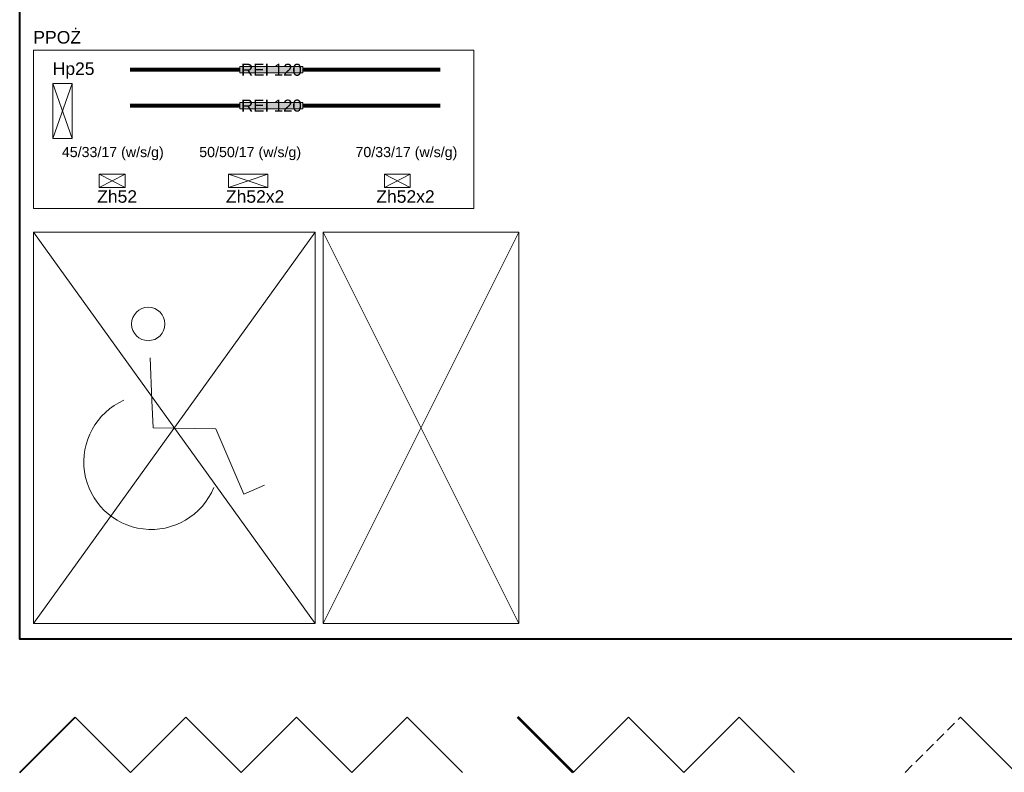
# Model space of a CAD drawing. Header units: millimetres. Extents: x 19422 to 119122, y -6876 to 97602.
# Tile 20 of 35: x 83059 to 95638, y 57505 to 67120. Entities that reach past the tile are written whole.
import ezdxf
from ezdxf.enums import TextEntityAlignment as Align

# ---------------------------------------------------------------- set-up
doc = ezdxf.new("R2010")
doc.units = ezdxf.units.MM
doc.linetypes.add('PT_IS_01_RZUT PIWNICY$0$DASHED', pattern=[19.05, 12.7, -6.35])
doc.linetypes.add('PT_IS_01_RZUT PIWNICY$0$ISO03W100', pattern=[30, 12, -18])
doc.layers.add('PT_IS_01_RZUT PIWNICY$0$!_NIEDRUKOWALNE', color=213, linetype='Continuous', lineweight=13, plot=False)
doc.layers.add('PT_IS_01_RZUT PIWNICY$0$0_RZUTNIA', color=7, linetype='Continuous', lineweight=0, plot=False)
for name, color, linetype, lineweight in [('PT_IS_01_RZUT PIWNICY$0$0_ARKUSZ', 7, 'Continuous', 9), ('PT_IS_01_RZUT PIWNICY$0$0_MAPA', 7, 'Continuous', 0), ('PT_IS_01_RZUT PIWNICY$0$0_RAMKA', 7, 'Continuous', 25), ('PT_IS_01_RZUT PIWNICY$0$0_REWIZJA A', 1, 'Continuous', 53), ('PT_IS_01_RZUT PIWNICY$0$0_TABELKA', 7, 'Continuous', 9), ('PT_IS_01_RZUT PIWNICY$0$A_BALUSTRADY', 63, 'Continuous', 5), ('PT_IS_01_RZUT PIWNICY$0$A_CIENKIE', 151, 'Continuous', 5), ('PT_IS_01_RZUT PIWNICY$0$A_DRZWI', 3, 'Continuous', 13), ('PT_IS_01_RZUT PIWNICY$0$A_HATCH', 7, 'Continuous', 5), ('PT_IS_01_RZUT PIWNICY$0$A_MIEJSCA POSTOJOWE', 142, 'Continuous', 9), ('PT_IS_01_RZUT PIWNICY$0$A_MIEJSCA POSTOJOWE_NPSPR', 142, 'Continuous', 9), ('PT_IS_01_RZUT PIWNICY$0$A_NIEWIDOCZNE', 166, 'PT_IS_01_RZUT PIWNICY$0$DASHED', 5), ('PT_IS_01_RZUT PIWNICY$0$A_OKNA', 6, 'Continuous', 13), ('PT_IS_01_RZUT PIWNICY$0$X_WIPEOUT', 252, 'Continuous', 5), ('S_WODA', 160, 'Continuous', 40)]:
    doc.layers.add(name, color=color, linetype=linetype, lineweight=lineweight)
for name, color, linetype, lineweight, true_color in [('PT_IS_01_RZUT PIWNICY$0$IE_SYMBOLE', 7, 'Continuous', 13, 0xfe0000), ('PT_IS_01_RZUT PIWNICY$0$PPOŻ_GRANICA STREFY', 7, 'Continuous', 15, 0xcc0403), ('PT_IS_01_RZUT PIWNICY$0$PPOŻ_HYDRANTY', 7, 'Continuous', 15, 0xcc0403), ('PT_IS_01_RZUT PIWNICY$0$PPOŻ_KLASA ODPORNOŚCI', 7, 'Continuous', 15, 0xcc0403), ('PT_IS_01_RZUT PIWNICY$0$PPOŻ_OPIS', 7, 'Continuous', 15, 0xcc0403)]:
    doc.layers.add(name, color=color, linetype=linetype, lineweight=lineweight, true_color=true_color)
doc.styles.add('PT_IS_01_RZUT PIWNICY$0$100 ARIAL', font='arial.ttf', dxfattribs={"height": 16})
doc.styles.add('PT_IS_01_RZUT PIWNICY$0$ARIAL', font='arial.ttf')

# ---------------------------------------------------------------- blocks, each defined once
blk = doc.blocks.new('PT_IS_01_RZUT PIWNICY$0$_NPS')
for p, q in [((-37, 6.6), (-80.5, 39.8)), ((-9.5, -14.7), (43.2, 45.8)), ((43.2, 45.8), (129.9, 19.6)), ((-36.9, 6.5), (-9.5, -14.7))]:
    blk.add_line(p, q)
blk.add_lwpolyline([(129.9, 19.6), (138.3, 47.5)])
blk.add_circle((-115, 65.8), 21.3)
blk.add_arc((22.6, -44.5), 86.2, 163.8838, 27.7479)
blk = doc.blocks.new('PT_IS_01_RZUT PIWNICY$0$_MP NPSPR')
for p, q in [((500, 360), (0, 0)), ((0, 360), (500, 0))]:
    blk.add_line(p, q)
for points in [[(500, 360), (0, 359.9), (0, 0), (500, 0), (500, 360)], [(0, 360), (500, 360)]]:
    blk.add_lwpolyline(points)
at = {"rotation": 39.96412922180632}
blk.add_blockref('PT_IS_01_RZUT PIWNICY$0$_NPS', (247.6, 170.2), dxfattribs=at)
blk = doc.blocks.new('PT_IS_01_RZUT PIWNICY$0$_MP')
for points in [[(0, 250), (500, 0)], [(500, 250), (0, 0)], [(0, 0), (500, 0), (500, 250), (0, 250), (0, 0)]]:
    blk.add_lwpolyline(points)
blk = doc.blocks.new('PT_IS_01_RZUT PIWNICY$0$_HYDRANT')
at = {"layer": 'PT_IS_01_RZUT PIWNICY$0$PPOŻ_HYDRANTY'}
for p, q in [((0, 0), (25, -70)), ((0, -70), (25, 0)), ((0, 0), (0, -70)), ((25, 0), (0, 0)), ((25, -70), (25, 0)), ((0, -70), (25, -70))]:
    blk.add_line(p, q, dxfattribs=at)
blk = doc.blocks.new('PT_IS_01_RZUT PIWNICY$0$zawór hydrantowy 1x')
blk.add_lwpolyline([(-16.5, 8.5), (16.5, 8.5), (16.5, -8.5), (-16.5, -8.5)], close=True)
blk.add_lwpolyline([(16.5, 8.5), (-16.5, -8.5), (16.5, -8.5), (-16.5, 8.5)])
blk = doc.blocks.new('PT_IS_01_RZUT PIWNICY$0$zawór hydrantowy x2 _1')
blk.add_lwpolyline([(-25, 8.5), (25, 8.5), (25, -8.5), (-25, -8.5)], close=True)
blk.add_lwpolyline([(25, 8.5), (-25, -8.5), (25, -8.5), (-25, 8.5)])
blk = doc.blocks.new('PT_IS_01_RZUT PIWNICY$0$zawór hydrantowy x2 _2')
blk.add_lwpolyline([(-16.5, 8.5), (16.5, 8.5), (16.5, -8.5), (-16.5, -8.5)], close=True)
blk.add_lwpolyline([(16.5, 8.5), (-16.5, -8.5), (16.5, -8.5), (-16.5, 8.5)])
blk = doc.blocks.new('PT_IS_01_RZUT PIWNICY$0$_KLASA_ODPORN')
blk.add_wipeout([(-42, -4.1), (42, -4.1), (42, 4.2), (-42, 4.2)])
at = {"layer": 'PT_IS_01_RZUT PIWNICY$0$X_WIPEOUT', "true_color": 0xffffff}
blk.add_hatch(color=7, dxfattribs=at).paths.add_polyline_path([(42, 4.2), (42, -4.1), (-42, -4.1), (-42, 4.2)])
at = {"layer": 'PT_IS_01_RZUT PIWNICY$0$X_WIPEOUT', "color": 7, "true_color": 0xffffff}
blk.add_lwpolyline([(42, 4.2), (42, -4.1), (-42, -4.1), (-42, 4.2)], close=True, dxfattribs=at)
at = {"style": 'PT_IS_01_RZUT PIWNICY$0$100 ARIAL'}
blk.add_attdef('ODP_POŻ', text='', height=16, dxfattribs=at).set_placement((0, 0), align=Align.MIDDLE_CENTER)
blk = doc.blocks.new('PT_IS_01_RZUT PIWNICY')
blk.add_lwpolyline([(4462.1, 9194.9), (6996.4, 9194.9), (6996.4, 6296.4), (4462.1, 6296.4)], close=True)
blk.add_lwpolyline([(4462.1, 6126.4), (4532.8, 6197.1)])
at = {"layer": 'PT_IS_01_RZUT PIWNICY$0$!_NIEDRUKOWALNE'}
blk.add_lwpolyline([(4744.9, 6126.4), (4674.2, 6197.1)], dxfattribs=at)
at = {"layer": 'PT_IS_01_RZUT PIWNICY$0$0_ARKUSZ'}
blk.add_lwpolyline([(4603.5, 6126.4), (4532.8, 6197.1)], dxfattribs=at)
at = {"layer": 'PT_IS_01_RZUT PIWNICY$0$0_MAPA'}
blk.add_lwpolyline([(4603.5, 6126.4), (4674.2, 6197.1)], dxfattribs=at)
at = {"layer": 'PT_IS_01_RZUT PIWNICY$0$0_RAMKA'}
for points in [[(4744.9, 6126.4), (4815.6, 6197.1)], [(4886.3, 6126.4), (4815.6, 6197.1)]]:
    blk.add_lwpolyline(points, dxfattribs=at)
at = {"layer": 'PT_IS_01_RZUT PIWNICY$0$0_REWIZJA A'}
blk.add_lwpolyline([(5169.2, 6126.4), (5098.5, 6197.1)], dxfattribs=at)
at = {"layer": 'PT_IS_01_RZUT PIWNICY$0$0_RZUTNIA'}
blk.add_lwpolyline([(4886.3, 6126.4), (4957, 6197.1)], dxfattribs=at)
at = {"layer": 'PT_IS_01_RZUT PIWNICY$0$0_TABELKA'}
blk.add_lwpolyline([(5027.7, 6126.4), (4957, 6197.1)], dxfattribs=at)
at = {"layer": 'PT_IS_01_RZUT PIWNICY$0$A_BALUSTRADY'}
blk.add_lwpolyline([(5169.2, 6126.4), (5239.9, 6197.1)], dxfattribs=at)
at = {"layer": 'PT_IS_01_RZUT PIWNICY$0$A_CIENKIE'}
blk.add_lwpolyline([(5310.6, 6126.4), (5239.9, 6197.1)], dxfattribs=at)
at = {"layer": 'PT_IS_01_RZUT PIWNICY$0$A_DRZWI'}
blk.add_lwpolyline([(5310.6, 6126.4), (5381.3, 6197.1)], dxfattribs=at)
at = {"layer": 'PT_IS_01_RZUT PIWNICY$0$A_HATCH'}
blk.add_lwpolyline([(5452, 6126.4), (5381.3, 6197.1)], dxfattribs=at)
at = {"layer": 'PT_IS_01_RZUT PIWNICY$0$A_NIEWIDOCZNE'}
blk.add_lwpolyline([(5593.4, 6126.4), (5664.1, 6197.1)], dxfattribs=at)
at = {"layer": 'PT_IS_01_RZUT PIWNICY$0$A_OKNA'}
blk.add_lwpolyline([(5734.8, 6126.4), (5664.1, 6197.1)], dxfattribs=at)
at = {"layer": 'PT_IS_01_RZUT PIWNICY$0$PPOŻ_GRANICA STREFY', "linetype": 'PT_IS_01_RZUT PIWNICY$0$ISO03W100', "const_width": 5}
for points in [[(4602.9, 7024), (4999.5, 7024)], [(4602.9, 6978.2), (4999.5, 6978.2)]]:
    blk.add_lwpolyline(points, dxfattribs=at)
at = {"layer": 'PT_IS_01_RZUT PIWNICY$0$PPOŻ_OPIS'}
blk.add_lwpolyline([(4479.5, 6846.7), (5042, 6846.7), (5042, 7049.1), (4479.5, 7049.1)], close=True, dxfattribs=at)
at = {"layer": 'PT_IS_01_RZUT PIWNICY$0$A_MIEJSCA POSTOJOWE', "rotation": 270}
blk.add_blockref('PT_IS_01_RZUT PIWNICY$0$_MP', (4849.5, 6816.4), dxfattribs=at)
at = {"layer": 'PT_IS_01_RZUT PIWNICY$0$A_MIEJSCA POSTOJOWE_NPSPR', "rotation": 270}
blk.add_blockref('PT_IS_01_RZUT PIWNICY$0$_MP NPSPR', (4479.5, 6816.4), dxfattribs=at)
at = {"layer": 'PT_IS_01_RZUT PIWNICY$0$PPOŻ_HYDRANTY'}
for name, p in [('PT_IS_01_RZUT PIWNICY$0$_HYDRANT', (4504.2, 7006.4)), ('PT_IS_01_RZUT PIWNICY$0$zawór hydrantowy 1x', (4580.2, 6882.2)), ('PT_IS_01_RZUT PIWNICY$0$zawór hydrantowy x2 _1', (4753.9, 6882.2)), ('PT_IS_01_RZUT PIWNICY$0$zawór hydrantowy x2 _2', (4944.5, 6882.2))]:
    blk.add_blockref(name, p, dxfattribs=at)
at = {"layer": 'PT_IS_01_RZUT PIWNICY$0$0_TABELKA', "char_height": 12.993, "width": 143.417, "attachment_point": 1, "style": 'PT_IS_01_RZUT PIWNICY$0$ARIAL'}
for s, insert in [('45/33/17 (w/s/g)', (4515.9, 6925.4)), ('50/50/17 (w/s/g)', (4691.4, 6925.4)), ('70/33/17 (w/s/g)', (4891, 6925.4))]:
    blk.add_mtext(s, dxfattribs=dict(at, insert=insert))
at = {"layer": 'PT_IS_01_RZUT PIWNICY$0$IE_SYMBOLE', "style": 'PT_IS_01_RZUT PIWNICY$0$ARIAL', "flags": 12}
for tag, p in [('PIR', (6294.7, 6824.6)), ('O', (6258, 6679.4, 0)), ('KE', (6258.6, 6606.4))]:
    blk.add_attdef(tag, text='', height=15.1, dxfattribs=at).set_placement(p, align=Align.CENTER)
at = {"layer": 'PT_IS_01_RZUT PIWNICY$0$PPOŻ_HYDRANTY', "ltscale": 8, "style": 'PT_IS_01_RZUT PIWNICY$0$100 ARIAL'}
blk.add_text('Hp25', height=16, dxfattribs=at).set_placement((4504.2, 7017.4))
at = {"layer": 'PT_IS_01_RZUT PIWNICY$0$PPOŻ_HYDRANTY', "char_height": 16, "width": 73.464, "attachment_point": 1, "style": 'PT_IS_01_RZUT PIWNICY$0$100 ARIAL'}
for s, insert in [('Zh52', (4561, 6870.1)), ('Zh52x2', (4725.5, 6870.1)), ('Zh52x2', (4917.6, 6870.1))]:
    blk.add_mtext(s, dxfattribs=dict(at, insert=insert))
at = {"layer": 'PT_IS_01_RZUT PIWNICY$0$PPOŻ_OPIS', "style": 'PT_IS_01_RZUT PIWNICY$0$100 ARIAL'}
blk.add_text('PPOŻ', height=16, dxfattribs=at).set_placement((4479.5, 7057.5))
at = {"layer": 'PT_IS_01_RZUT PIWNICY$0$PPOŻ_KLASA ODPORNOŚCI'}
ref = blk.add_blockref('PT_IS_01_RZUT PIWNICY$0$_KLASA_ODPORN', (4783.6, 7024), dxfattribs=dict(at, xscale=0.96, yscale=0.96, zscale=0.96, rotation=359.9999999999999))
ref.add_attrib('ODP_POŻ', 'REI 120', dxfattribs={"layer": 'PT_IS_01_RZUT PIWNICY$0$PPOŻ_GRANICA STREFY', "height": 15.36, "style": 'PT_IS_01_RZUT PIWNICY$0$100 ARIAL'}).set_placement((4783.6, 7024), align=Align.MIDDLE_CENTER)
ref = blk.add_blockref('PT_IS_01_RZUT PIWNICY$0$_KLASA_ODPORN', (4783.6, 6978.2), dxfattribs=dict(at, xscale=0.96, yscale=0.96, zscale=0.96, rotation=359.9999999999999))
ref.add_attrib('ODP_POŻ', 'REI 120', dxfattribs={"layer": 'PT_IS_01_RZUT PIWNICY$0$PPOŻ_GRANICA STREFY', "height": 15.36, "style": 'PT_IS_01_RZUT PIWNICY$0$100 ARIAL'}).set_placement((4783.6, 6978.2), align=Align.MIDDLE_CENTER)

msp = doc.modelspace()

# ---------------------------------------------------------------- block references
at = {"layer": 'S_WODA', "xscale": 10, "yscale": 10, "zscale": 10}
msp.add_blockref('PT_IS_01_RZUT PIWNICY', (38439, -3760), dxfattribs=at)

doc.saveas('drawing.dxf')
